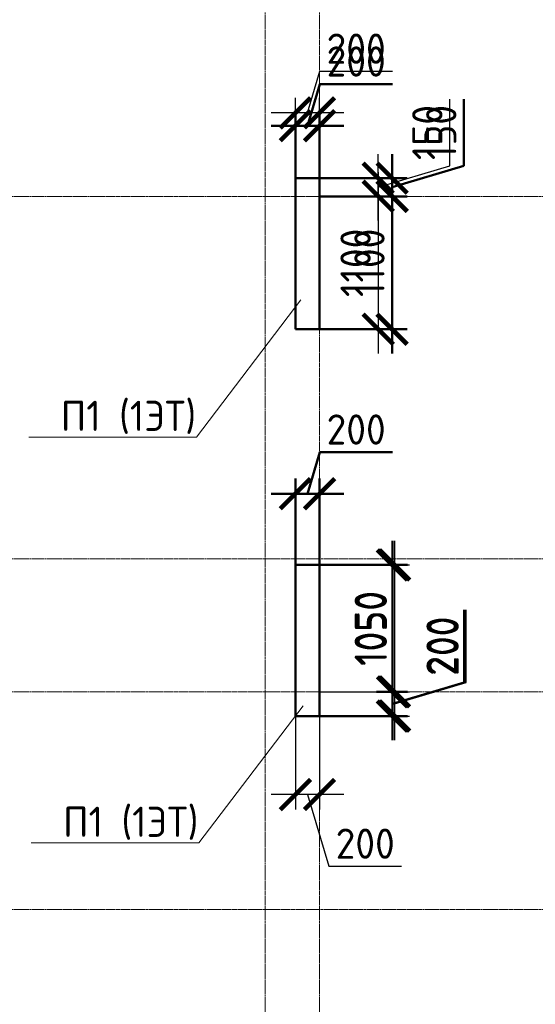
# Model space of a CAD drawing. Header units: millimetres. Extents: x 263826 to 1718326, y -423071 to 70137.
# Tile 154 of 256: x 361614 to 365879, y -70931 to -62785. Entities that reach past the tile are written whole.
import ezdxf
from ezdxf import colors
from ezdxf.entities.mleader import LeaderData, LeaderLine
from ezdxf.math import Vec2, Vec3

# ---------------------------------------------------------------- set-up
doc = ezdxf.new("R2010")
doc.units = ezdxf.units.MM
doc.linetypes.add('______5', pattern=[1100, 800, -100, 100, -100])
doc.linetypes.add('осевая', pattern=[50.8, 31.75, -6.35, 6.35, -6.35])
doc.layers.add('Колонна_ бетон', color=7, linetype='Continuous', lineweight=50, true_color=0xb4b496)
for name, color, linetype, lineweight in [('Конструкции 0.5', 5, 'Continuous', 50), ('Надписи', 200, 'Continuous', 18), ('Оси', 40, '______5', 18), ('подоснова', 151, 'Continuous', 5), ('РАЗМЕРЫ', 1, 'Continuous', 9)]:
    doc.layers.add(name, color=color, linetype=linetype, lineweight=lineweight)
doc.styles.add('GOST-2.304_Type-B', font='GOST_Common.ttf')
doc.dimstyles.new('СПДС', dxfattribs={"dimscale": 100, "dimtxt": 2.5, "dimasz": 2.5, "dimexe": 1.25, "dimexo": 0, "dimtad": 1, "dimdec": 0, "dimtxsty": 'GOST-2.304_Type-B', "dimblk": 'ARCHTICK', "dimcen": 2.5, "dimdle": 2, "dimadec": 0, "dimazin": 2, "dimtfac": 0.75, "dimtdec": 0, "dimtmove": 1, "dimatfit": 3, "dimfxl": 1, "dimtolj": 1, "dimarcsym": 1})

# ---------------------------------------------------------------- blocks, each defined once
blk = doc.blocks.new('_ArchTick')
at = {"color": 0, "linetype": 'ByBlock', "const_width": 0.15}
blk.add_lwpolyline([(-0.5, -0.5), (0.5, 0.5)], dxfattribs=at)
blk = doc.blocks.new('*D3122')
at = {"layer": 'DEFPOINTS', "color": 0, "transparency": 16777216}
for p in [(363994.3, -64096.1), (364579.8, -64096.1), (364227.4, -64246.1)]:
    blk.add_point(p, dxfattribs=at)
at = {"layer": 'РАЗМЕРЫ', "color": 0, "lineweight": -2, "transparency": 16777216}
for p, q in [((365173.6, -63993), (365173.6, -63443)), ((364579.8, -64446.1), (364579.8, -63896.1)), ((364579.8, -64171.1), (365173.6, -63993)), ((363994.3, -64096.1), (364704.8, -64096.1)), ((364227.4, -64246.1), (364704.8, -64246.1))]:
    blk.add_line(p, q, dxfattribs=at)
at = {"layer": 'РАЗМЕРЫ', "color": 0, "lineweight": -2, "transparency": 16777216, "xscale": 250, "yscale": 250, "zscale": 250}
for p, rotation in [((364579.8, -64096.1), 90), ((364579.8, -64246.1), 270)]:
    blk.add_blockref('_ArchTick', p, dxfattribs=dict(at, rotation=rotation))
at = {"layer": 'РАЗМЕРЫ', "color": 0, "lineweight": 0, "transparency": 16777216, "insert": (364986.1, -63718), "char_height": 250, "attachment_point": 5, "rotation": 90, "style": 'GOST-2.304_Type-B'}
blk.add_mtext('\\A1;150', dxfattribs=at)
blk = doc.blocks.new('*D3123')
at = {"layer": 'DEFPOINTS', "color": 0, "transparency": 16777216}
for p in [(363894.3, -63555.5), (363894.3, -64096.1), (364094.3, -64096.1)]:
    blk.add_point(p, dxfattribs=at)
at = {"layer": 'РАЗМЕРЫ', "color": 0, "lineweight": -2, "transparency": 16777216}
for p, q in [((363994.3, -63555.5), (364097.4, -63211.8)), ((364097.4, -63211.8), (364697.4, -63211.8)), ((363894.3, -64096.1), (363894.3, -63430.5)), ((364094.3, -64096.1), (364094.3, -63430.5)), ((364294.3, -63555.5), (363694.3, -63555.5))]:
    blk.add_line(p, q, dxfattribs=at)
at = {"layer": 'РАЗМЕРЫ', "color": 0, "lineweight": -2, "transparency": 16777216, "xscale": 250, "yscale": 250, "zscale": 250, "rotation": 180}
blk.add_blockref('_ArchTick', (363894.3, -63555.5), dxfattribs=at)
at = {"layer": 'РАЗМЕРЫ', "color": 0, "lineweight": -2, "transparency": 16777216, "xscale": 250, "yscale": 250, "zscale": 250}
blk.add_blockref('_ArchTick', (364094.3, -63555.5), dxfattribs=at)
at = {"layer": 'РАЗМЕРЫ', "color": 0, "lineweight": 0, "transparency": 16777216, "insert": (364397.4, -63024.3), "char_height": 250, "attachment_point": 5, "style": 'GOST-2.304_Type-B'}
blk.add_mtext('\\A1;200', dxfattribs=at)
blk = doc.blocks.new('*D3126')
at = {"layer": 'DEFPOINTS', "color": 0, "transparency": 16777216}
for p in [(364043, -67296.1), (364094.3, -68346.1), (364714.7, -68346.1)]:
    blk.add_point(p, dxfattribs=at)
at = {"layer": 'РАЗМЕРЫ', "color": 0, "lineweight": -2, "transparency": 16777216}
for p, q in [((364714.7, -67096.1), (364714.7, -68546.1)), ((364043, -67296.1), (364839.7, -67296.1)), ((364094.3, -68346.1), (364839.7, -68346.1))]:
    blk.add_line(p, q, dxfattribs=at)
at = {"layer": 'РАЗМЕРЫ', "color": 0, "lineweight": -2, "transparency": 16777216, "xscale": 250, "yscale": 250, "zscale": 250}
for p, rotation in [((364714.7, -67296.1), 90), ((364714.7, -68346.1), 270)]:
    blk.add_blockref('_ArchTick', p, dxfattribs=dict(at, rotation=rotation))
at = {"layer": 'РАЗМЕРЫ', "color": 0, "lineweight": 0, "transparency": 16777216, "insert": (364527.2, -67821.1), "char_height": 250, "attachment_point": 5, "rotation": 90, "style": 'GOST-2.304_Type-B'}
blk.add_mtext('\\A1;1050', dxfattribs=at)
blk = doc.blocks.new('*D3127')
at = {"layer": 'DEFPOINTS', "color": 0, "transparency": 16777216}
for p in [(364378.9, -68346.1), (364094.3, -68546.1), (364714.7, -68546.1)]:
    blk.add_point(p, dxfattribs=at)
at = {"layer": 'РАЗМЕРЫ', "color": 0, "lineweight": -2, "transparency": 16777216}
for p, q in [((365308.5, -68268), (365308.5, -67668)), ((364714.7, -68146.1), (364714.7, -68746.1)), ((364714.7, -68446.1), (365308.5, -68268)), ((364378.9, -68346.1), (364839.7, -68346.1)), ((364094.3, -68546.1), (364839.7, -68546.1))]:
    blk.add_line(p, q, dxfattribs=at)
at = {"layer": 'РАЗМЕРЫ', "color": 0, "lineweight": -2, "transparency": 16777216, "xscale": 250, "yscale": 250, "zscale": 250}
for p, rotation in [((364714.7, -68346.1), 90), ((364714.7, -68546.1), 270)]:
    blk.add_blockref('_ArchTick', p, dxfattribs=dict(at, rotation=rotation))
at = {"layer": 'РАЗМЕРЫ', "color": 0, "lineweight": 0, "transparency": 16777216, "insert": (365121, -67968), "char_height": 250, "attachment_point": 5, "rotation": 90, "style": 'GOST-2.304_Type-B'}
blk.add_mtext('\\A1;200', dxfattribs=at)
blk = doc.blocks.new('*D3128')
at = {"layer": 'DEFPOINTS', "color": 0, "transparency": 16777216}
for p in [(363894.3, -68546.1), (364094.3, -68546.1), (363894.3, -69195.8)]:
    blk.add_point(p, dxfattribs=at)
at = {"layer": 'РАЗМЕРЫ', "color": 0, "lineweight": -2, "transparency": 16777216}
for p, q in [((363894.3, -68546.1), (363894.3, -69320.8)), ((364094.3, -68546.1), (364094.3, -69320.8)), ((364294.3, -69195.8), (363694.3, -69195.8)), ((363994.3, -69195.8), (364172.4, -69789.6)), ((364172.4, -69789.6), (364772.4, -69789.6))]:
    blk.add_line(p, q, dxfattribs=at)
at = {"layer": 'РАЗМЕРЫ', "color": 0, "lineweight": -2, "transparency": 16777216, "xscale": 250, "yscale": 250, "zscale": 250, "rotation": 180}
blk.add_blockref('_ArchTick', (363894.3, -69195.8), dxfattribs=at)
at = {"layer": 'РАЗМЕРЫ', "color": 0, "lineweight": -2, "transparency": 16777216, "xscale": 250, "yscale": 250, "zscale": 250}
blk.add_blockref('_ArchTick', (364094.3, -69195.8), dxfattribs=at)
at = {"layer": 'РАЗМЕРЫ', "color": 0, "lineweight": 0, "transparency": 16777216, "insert": (364472.4, -69602.1), "char_height": 250, "attachment_point": 5, "style": 'GOST-2.304_Type-B'}
blk.add_mtext('\\A1;200', dxfattribs=at)
blk = doc.blocks.new('_None')
blk = doc.blocks.new('*D3237')
at = {"layer": 'DEFPOINTS', "color": 0, "transparency": 16777216}
for p in [(364227.4, -64246.1, -4157.4), (364094.3, -65346.1, -4157.4), (364579.8, -65346.1)]:
    blk.add_point(p, dxfattribs=at)
at = {"layer": 'РАЗМЕРЫ', "color": 0, "lineweight": -2, "transparency": 16777216}
for p, q in [((364579.8, -64046.1), (364579.8, -65546.1)), ((364227.4, -64246.1), (364704.8, -64246.1)), ((364094.3, -65346.1), (364704.8, -65346.1))]:
    blk.add_line(p, q, dxfattribs=at)
at = {"layer": 'РАЗМЕРЫ', "color": 0, "lineweight": -2, "transparency": 16777216, "xscale": 250, "yscale": 250, "zscale": 250}
for p, rotation in [((364579.8, -64246.1), 90), ((364579.8, -65346.1), 270)]:
    blk.add_blockref('_ArchTick', p, dxfattribs=dict(at, rotation=rotation))
at = {"layer": 'РАЗМЕРЫ', "color": 0, "transparency": 16777216, "insert": (364392.3, -64796.1), "char_height": 250, "attachment_point": 5, "rotation": 90, "style": 'GOST-2.304_Type-B'}
blk.add_mtext('\\A1;1100', dxfattribs=at)
blk = doc.blocks.new('*D3244')
at = {"layer": 'DEFPOINTS', "color": 0, "transparency": 16777216}
for p in [(371810.1, -186946.1), (371810.1, -187430.5), (372010.1, -187430.5)]:
    blk.add_point(p, dxfattribs=at)
at = {"layer": 'РАЗМЕРЫ', "color": 0, "lineweight": -2, "transparency": 16777216}
for p, q in [((371910.1, -186946.1), (372013.3, -186602.4)), ((372013.3, -186602.4), (372613.3, -186602.4)), ((371810.1, -187430.5), (371810.1, -186821.1)), ((372010.1, -187430.5), (372010.1, -186821.1)), ((372210.1, -186946.1), (371610.1, -186946.1))]:
    blk.add_line(p, q, dxfattribs=at)
at = {"layer": 'РАЗМЕРЫ', "color": 0, "lineweight": -2, "transparency": 16777216, "xscale": 250, "yscale": 250, "zscale": 250, "rotation": 180}
blk.add_blockref('_ArchTick', (371810.1, -186946.1), dxfattribs=at)
at = {"layer": 'РАЗМЕРЫ', "color": 0, "lineweight": -2, "transparency": 16777216, "xscale": 250, "yscale": 250, "zscale": 250}
blk.add_blockref('_ArchTick', (372010.1, -186946.1), dxfattribs=at)
at = {"layer": 'РАЗМЕРЫ', "color": 0, "lineweight": 0, "transparency": 16777216, "insert": (372313.3, -186414.9), "char_height": 250, "attachment_point": 5, "style": 'GOST-2.304_Type-B'}
blk.add_mtext('\\A1;200', dxfattribs=at)
blk = doc.blocks.new('*D3245')
at = {"layer": 'DEFPOINTS', "color": 0, "transparency": 16777216}
for p in [(371937.3, -187380.5, -200), (372010.1, -187530.5, -560), (372610.7, -187530.5)]:
    blk.add_point(p, dxfattribs=at)
at = {"layer": 'РАЗМЕРЫ', "color": 0, "lineweight": -2, "transparency": 16777216}
for p, q in [((373204.5, -187277.3), (373204.5, -186727.3)), ((372610.7, -187180.5), (372610.7, -187730.5)), ((372610.7, -187455.5), (373204.5, -187277.3)), ((371937.3, -187380.5), (372735.7, -187380.5)), ((372010.1, -187530.5), (372735.7, -187530.5))]:
    blk.add_line(p, q, dxfattribs=at)
at = {"layer": 'РАЗМЕРЫ', "color": 0, "lineweight": -2, "transparency": 16777216, "xscale": 250, "yscale": 250, "zscale": 250}
for p, rotation in [((372610.7, -187380.5), 90), ((372610.7, -187530.5), 270)]:
    blk.add_blockref('_ArchTick', p, dxfattribs=dict(at, rotation=rotation))
at = {"layer": 'РАЗМЕРЫ', "color": 0, "lineweight": 0, "transparency": 16777216, "insert": (373017, -187002.3), "char_height": 250, "attachment_point": 5, "rotation": 90, "style": 'GOST-2.304_Type-B'}
blk.add_mtext('\\A1;150', dxfattribs=at)
blk = doc.blocks.new('*D3246')
at = {"layer": 'DEFPOINTS', "color": 0, "transparency": 16777216}
for p in [(372238.2, -187530.5), (371910.1, -188630.5, -200), (372610.7, -188630.5)]:
    blk.add_point(p, dxfattribs=at)
at = {"layer": 'РАЗМЕРЫ', "color": 0, "lineweight": -2, "transparency": 16777216}
for p, q in [((372610.7, -187330.5), (372610.7, -188830.5)), ((372238.2, -187530.5), (372735.7, -187530.5)), ((371910.1, -188630.5), (372735.7, -188630.5))]:
    blk.add_line(p, q, dxfattribs=at)
at = {"layer": 'РАЗМЕРЫ', "color": 0, "lineweight": -2, "transparency": 16777216, "xscale": 250, "yscale": 250, "zscale": 250}
for p, rotation in [((372610.7, -187530.5), 90), ((372610.7, -188630.5), 270)]:
    blk.add_blockref('_ArchTick', p, dxfattribs=dict(at, rotation=rotation))
at = {"layer": 'РАЗМЕРЫ', "color": 0, "lineweight": 0, "transparency": 16777216, "insert": (372423.2, -188080.5), "char_height": 250, "attachment_point": 5, "rotation": 90, "style": 'GOST-2.304_Type-B'}
blk.add_mtext('\\A1;1100', dxfattribs=at)
blk = doc.blocks.new('*D3256')
at = {"layer": 'DEFPOINTS', "color": 0, "transparency": 16777216}
for p in [(372481.9, -191630.5, -560), (372010, -191830.5, -360), (372613.2, -191830.5)]:
    blk.add_point(p, dxfattribs=at)
at = {"layer": 'РАЗМЕРЫ', "color": 0, "lineweight": -2, "transparency": 16777216}
for p, q in [((373207, -191552.3), (373207, -190952.3)), ((372613.2, -191430.5), (372613.2, -192030.5)), ((372613.2, -191730.5), (373207, -191552.3)), ((372481.9, -191630.5), (372738.2, -191630.5)), ((372010, -191830.5), (372738.2, -191830.5))]:
    blk.add_line(p, q, dxfattribs=at)
at = {"layer": 'РАЗМЕРЫ', "color": 0, "lineweight": -2, "transparency": 16777216, "xscale": 250, "yscale": 250, "zscale": 250}
for p, rotation in [((372613.2, -191630.5), 90), ((372613.2, -191830.5), 270)]:
    blk.add_blockref('_ArchTick', p, dxfattribs=dict(at, rotation=rotation))
at = {"layer": 'РАЗМЕРЫ', "color": 0, "lineweight": 0, "transparency": 16777216, "insert": (373019.5, -191252.3), "char_height": 250, "attachment_point": 5, "rotation": 90, "style": 'GOST-2.304_Type-B'}
blk.add_mtext('\\A1;200', dxfattribs=at)
blk = doc.blocks.new('*D3257')
at = {"layer": 'DEFPOINTS', "color": 0, "transparency": 16777216}
for p in [(371955.7, -190580.5, -200), (372613.2, -190580.5), (372481.9, -191630.5, -560)]:
    blk.add_point(p, dxfattribs=at)
at = {"layer": 'РАЗМЕРЫ', "color": 0, "lineweight": -2, "transparency": 16777216}
for p, q in [((372613.2, -191830.5), (372613.2, -190380.5)), ((371955.7, -190580.5), (372738.2, -190580.5)), ((372481.9, -191630.5), (372738.2, -191630.5))]:
    blk.add_line(p, q, dxfattribs=at)
at = {"layer": 'РАЗМЕРЫ', "color": 0, "lineweight": -2, "transparency": 16777216, "xscale": 250, "yscale": 250, "zscale": 250}
for p, rotation in [((372613.2, -190580.5), 90), ((372613.2, -191630.5), 270)]:
    blk.add_blockref('_ArchTick', p, dxfattribs=dict(at, rotation=rotation))
at = {"layer": 'РАЗМЕРЫ', "color": 0, "lineweight": 0, "transparency": 16777216, "insert": (372425.7, -191105.5), "char_height": 250, "attachment_point": 5, "rotation": 90, "style": 'GOST-2.304_Type-B'}
blk.add_mtext('\\A1;1050', dxfattribs=at)
blk = doc.blocks.new('*D3258')
at = {"layer": 'DEFPOINTS', "color": 0, "transparency": 16777216}
for p in [(371810.1, -189991.1), (371810.1, -190630.5, -360), (372010, -190630.5, -360)]:
    blk.add_point(p, dxfattribs=at)
at = {"layer": 'РАЗМЕРЫ', "color": 0, "lineweight": -2, "transparency": 16777216}
for p, q in [((371910.1, -189991.1), (372013.2, -189647.4)), ((372013.2, -189647.4), (372613.2, -189647.4)), ((371810.1, -190630.5), (371810.1, -189866.1)), ((372010, -190630.5), (372010, -189866.1)), ((372210, -189991.1), (371610.1, -189991.1))]:
    blk.add_line(p, q, dxfattribs=at)
at = {"layer": 'РАЗМЕРЫ', "color": 0, "lineweight": -2, "transparency": 16777216, "xscale": 250, "yscale": 250, "zscale": 250, "rotation": 180}
blk.add_blockref('_ArchTick', (371810.1, -189991.1), dxfattribs=at)
at = {"layer": 'РАЗМЕРЫ', "color": 0, "lineweight": -2, "transparency": 16777216, "xscale": 250, "yscale": 250, "zscale": 250}
blk.add_blockref('_ArchTick', (372010, -189991.1), dxfattribs=at)
at = {"layer": 'РАЗМЕРЫ', "color": 0, "lineweight": 0, "transparency": 16777216, "insert": (372313.2, -189459.9), "char_height": 250, "attachment_point": 5, "style": 'GOST-2.304_Type-B'}
blk.add_mtext('\\A1;200', dxfattribs=at)
blk = doc.blocks.new('оси2')
at = {"layer": 'Оси', "color": 16, "linetype": 'осевая', "lineweight": 0, "ltscale": 0.5, "transparency": 33554687}
for p, q in [((991945.5, 4955.2), (991945.5, -20287.7)), ((992395.5, 4955.2), (992395.5, -20293.6)), ((979200, -1392.9), (1032582.1, -1392.9)), ((979200, -4392.9), (1032582.1, -4392.9)), ((979200, -5492.9), (1032582.1, -5492.9)), ((979200, -7292.9), (1032582.1, -7292.9))]:
    blk.add_line(p, q, dxfattribs=at)
blk = doc.blocks.new('51151')
at = {"layer": 'Колонна_ бетон', "color": 180, "linetype": 'Continuous', "lineweight": 35, "transparency": 33554687}
for p, q in [((372010, -187380.5, 360), (371810, -187380.5, 360)), ((371810, -187380.5, 360), (371810, -188630.5, 360)), ((372010, -188630.5, 360), (372010, -187380.5, 360)), ((371810, -188630.5, 360), (372010, -188630.5, 360)), ((372010, -190580.5, 360), (371810, -190580.5, 360)), ((371810, -191830.5, 360), (371810, -190580.5, 360)), ((372010, -191830.5, 360), (372010, -190580.5, 360)), ((371810, -191830.5, 360), (372010, -191830.5, 360))]:
    blk.add_line(p, q, dxfattribs=at)
at = {"layer": 'РАЗМЕРЫ'}
blk.add_blockref('оси2', (-620385.4, -186137.6, -560), dxfattribs=at)
at = {"layer": 'РАЗМЕРЫ', "color": 146, "lineweight": 0}
for base, p1, p2, picture, middle in [((371810.1, -186946.1, 560), (372010.1, -187430.5, 560), (371810.1, -187430.5, 560), '*D3244', (372075.8, -186414.9, 560)), ((371810.1, -189991.1, 560), (372010, -190630.5, 200), (371810.1, -190630.5, 200), '*D3258', (372075.7, -189459.9, 560))]:
    dim = blk.add_linear_dim(base=base, p1=p1, p2=p2, dimstyle='СПДС', override={"dimtofl": 0}, dxfattribs=at)
    dim.commit()
    dim.dimension.update_dxf_attribs({"geometry": picture, "text_midpoint": middle})
for base, p1, p2, picture, middle in [((372610.7, -187530.5, 560), (371937.3, -187380.5, 360), (372010.1, -187530.5), '*D3245', (373017, -187214.8, 560)), ((372610.7, -188630.5, 560), (372238.2, -187530.5, 560), (371910.1, -188630.5, 360), '*D3246', (372423.2, -188080.5, 560)), ((372613.2, -190580.5, 560), (372481.9, -191630.5), (371955.7, -190580.5, 360), '*D3257', (372425.7, -191105.5, 560)), ((372613.2, -191830.5, 560), (372481.9, -191630.5), (372010, -191830.5, 200), '*D3256', (373019.5, -191489.8, 560))]:
    dim = blk.add_linear_dim(base=base, p1=p1, p2=p2, angle=90, dimstyle='СПДС', override={"dimtofl": 0}, dxfattribs=at)
    dim.commit()
    dim.dimension.update_dxf_attribs({"geometry": picture, "text_midpoint": middle})
at = {"layer": 'Надписи', "color": 4, "ltscale": 0.3}
ml = blk.add_multileader_mtext('Standard', dxfattribs=at)
ml.set_content('П1 (2-5ЭТ)', color=4, style='GOST-2.304_Type-B')
ml.set_leader_properties(color=256, linetype='ByLayer', lineweight=15)
ml.set_arrow_properties(name='NONE')
ml.build(insert=Vec2(0, 0))
ml.multileader.update_dxf_attribs({"text_left_attachment_type": 6, "text_right_attachment_type": 6, "dogleg_length": 0.1, "arrow_head_size": 18})
ctx = ml.context
ctx.base_point, ctx.char_height, ctx.arrow_head_size, ctx.landing_gap_size, ctx.plane_origin = Vec3(369462.2, -188578, 360), 250, 18, 20, Vec3(368172.9, -187990.6, 360)
ctx.left_attachment, ctx.right_attachment, ctx.text_align_type = 6, 6, 1
notes = []
notes.append((ctx, [(0, (1, 1, 0), (370987.9, -188578, 360), (-1, 0), 0.1, [(2, [(371810, -188005.5, 360), (371810, -188005.5, 360), (371810, -188005.5, 360)], 0, [])])]))
ctx.mtext.insert, ctx.mtext.alignment, ctx.mtext.flow_direction = Vec3(370225, -188278, 360), 2, 5
ml = blk.add_multileader_mtext('Standard', dxfattribs=at)
ml.set_content('П2 (2-5ЭТ)', color=4, style='GOST-2.304_Type-B')
ml.set_leader_properties(color=256, linetype='ByLayer', lineweight=15)
ml.set_arrow_properties(name='NONE')
ml.build(insert=Vec2(0, 0))
ml.multileader.update_dxf_attribs({"text_left_attachment_type": 6, "text_right_attachment_type": 6, "dogleg_length": 0.1, "arrow_head_size": 18})
ctx = ml.context
ctx.base_point, ctx.char_height, ctx.arrow_head_size, ctx.landing_gap_size, ctx.plane_origin = Vec3(373645, -191150.2), 250, 18, 20, Vec3(372405.8, -190562.8)
ctx.left_attachment, ctx.right_attachment, ctx.text_align_type = 6, 6, 1
notes.append((ctx, [(0, (1, 1, 0), (375220.8, -191150.2), (-1, 0), 0.1, [(2, [(375752.9, -191630.5), (375752.9, -191630.5), (375752.9, -191630.5)], 0, [])])]))
ctx.mtext.insert, ctx.mtext.alignment, ctx.mtext.flow_direction = Vec3(374432.8, -190850.2), 2, 5
ml = blk.add_multileader_mtext('Standard', dxfattribs=at)
ml.set_content('П1 (2-5ЭТ)', color=4, style='GOST-2.304_Type-B')
ml.set_leader_properties(color=256, linetype='ByLayer', lineweight=15)
ml.set_arrow_properties(name='NONE')
ml.build(insert=Vec2(0, 0))
ml.multileader.update_dxf_attribs({"text_left_attachment_type": 6, "text_right_attachment_type": 6, "dogleg_length": 0.1, "arrow_head_size": 18})
ctx = ml.context
ctx.base_point, ctx.char_height, ctx.arrow_head_size, ctx.landing_gap_size, ctx.plane_origin = Vec3(369925, -192419.7, 360), 250, 18, 20, Vec3(368172.9, -191190.6, 360)
ctx.left_attachment, ctx.right_attachment, ctx.text_align_type = 6, 6, 1
notes.append((ctx, [(0, (1, 1, 0), (371450.7, -192419.7, 360), (-1, 0), 0.1, [(2, [(371810, -191205.5, 360), (371810, -191205.5, 360), (371810, -191205.5, 360)], 0, [])])]))
ctx.mtext.insert, ctx.mtext.alignment, ctx.mtext.flow_direction = Vec3(370687.8, -192119.7, 360), 2, 5
for ctx, leaders in notes:
    for number, flags, end, landing, length, lines in leaders:
        leader = LeaderData()
        leader.index, (leader.has_last_leader_line, leader.has_dogleg_vector, leader.attachment_direction) = number, flags
        leader.last_leader_point, leader.dogleg_vector, leader.dogleg_length = Vec3(end), Vec3(landing), length
        for number, points, colour, breaks in lines:
            line = LeaderLine()
            line.index, line.vertices, line.color, line.breaks = number, Vec3.list(points), colors.encode_raw_color(colour), breaks
            leader.lines.append(line)
        ctx.leaders.append(leader)

msp = doc.modelspace()

# ---------------------------------------------------------------- linework, layer by layer
at = {"layer": 'Конструкции 0.5', "color": 30, "true_color": 0xf26722}
for p, q in [((363894.25094, -64096.10572, -360), (363894.25094, -65346.10569, -360)), ((364094.25094, -64096.10572, -360), (363894.25094, -64096.10572, -360)), ((364094.25094, -65346.10569, -360), (364094.25094, -64096.10572, -360)), ((363894.25094, -65346.10569, -360), (364094.25094, -65346.10569, -360)), ((363894.25094, -67296.10604, -360), (363894.25094, -68546.10567, -360)), ((364094.25094, -67296.10604, -360), (363894.25094, -67296.10604, -360)), ((364094.25094, -68546.10567, -360), (364094.25094, -67296.10604, -360)), ((363894.25094, -68546.10567, -360), (364094.25094, -68546.10567, -360))]:
    msp.add_line(p, q, dxfattribs=at)

# ---------------------------------------------------------------- block references
at = {"layer": 'Конструкции 0.5', "color": 4}
msp.add_blockref('51151', (-7915.73855, 123284.35732, -559.99999), dxfattribs=at)

# ---------------------------------------------------------------- dimensions: what is measured, and where the dimension line sits
at = {"layer": 'РАЗМЕРЫ', "color": 30, "lineweight": 0, "true_color": 0xf26722}
for base, p1, p2, picture, middle in [((363894.25094, -63555.51903, -360), (364094.34672, -64096.10572, -360), (363894.25094, -64096.10572, -360), '*D3123', (364159.92383, -63024.26903, -360)), ((363894.25094, -69195.83061, -360), (364094.25094, -68546.10567, -360), (363894.25094, -68546.10567, -360), '*D3128', (364234.87594, -69602.08061, -360))]:
    dim = msp.add_linear_dim(base=base, p1=p1, p2=p2, dimstyle='СПДС', dxfattribs=at)
    dim.commit()
    dim.dimension.update_dxf_attribs({"geometry": picture, "text_midpoint": middle})
for base, p1, p2, picture, middle in [((364579.81221, -64096.10572, -360), (364227.42759, -64246.10567, -360), (363994.25094, -64096.10572, -360), '*D3122', (364986.06221, -63930.48069, -360)), ((364714.73324, -68346.10567, -360), (364042.99102, -67296.10604, -360), (364094.34672, -68346.10567, -360), '*D3126', (364527.23324, -67821.10585, -360)), ((364714.73324, -68546.10567, -360), (364378.87843, -68346.10567, -360), (364094.25094, -68546.10567, -360), '*D3127', (365120.98324, -68205.48067, -360))]:
    dim = msp.add_linear_dim(base=base, p1=p1, p2=p2, angle=90, dimstyle='СПДС', dxfattribs=at)
    dim.commit()
    dim.dimension.update_dxf_attribs({"geometry": picture, "text_midpoint": middle})
at = {"layer": 'РАЗМЕРЫ', "color": 30, "true_color": 0xf26722}
dim = msp.add_linear_dim(base=(364579.81221, -65346.10569, 3797.37226), p1=(364227.42759, -64246.10567, -360), p2=(364094.25094, -65346.10569, -360), angle=90, dimstyle='СПДС', dxfattribs=at)
dim.commit()
dim.dimension.update_dxf_attribs({"geometry": '*D3237', "text_midpoint": (364392.31221, -64796.10568, 3797.37226)})

# ---------------------------------------------------------------- leaders
at = {"layer": 'подоснова', "color": 30, "ltscale": 0.3, "true_color": 0xf26722}
ml = msp.add_multileader_mtext('Standard', dxfattribs=at)
ml.set_content('П1 (1ЭТ)', color=4, style='GOST-2.304_Type-B')
ml.set_leader_properties(color=256, linetype='ByLayer', lineweight=15)
ml.set_arrow_properties(name='NONE')
ml.build(insert=Vec2(0, 0))
ml.multileader.update_dxf_attribs({"text_left_attachment_type": 6, "text_right_attachment_type": 6, "dogleg_length": 0.1, "arrow_head_size": 18})
ctx = ml.context
ctx.base_point, ctx.char_height, ctx.arrow_head_size, ctx.landing_gap_size, ctx.plane_origin = Vec3(361950.80937, -66237.47118, 6897.37226), 250, 18, 20, Vec3(354095.84415, -64969.5651, 6897.37226)
ctx.left_attachment, ctx.right_attachment, ctx.text_align_type = 6, 6, 1
notes = []
notes.append((ctx, [(1, (1, 1, 0), (363076.51544, -66237.47118, 6897.37226), (-1, 0), 0.1, [(0, [(363938.7795, -65101.75295, 6897.37226)], 0, [])])]))
ctx.mtext.insert, ctx.mtext.alignment, ctx.mtext.flow_direction = Vec3(362513.6124, -65937.47118, 6897.37226), 2, 5
ml = msp.add_multileader_mtext('Standard', dxfattribs=at)
ml.set_content('П1 (1ЭТ)', color=4, style='GOST-2.304_Type-B')
ml.set_leader_properties(color=256, linetype='ByLayer', lineweight=15)
ml.set_arrow_properties(name='NONE')
ml.build(insert=Vec2(0, 0))
ml.multileader.update_dxf_attribs({"text_left_attachment_type": 6, "text_right_attachment_type": 6, "dogleg_length": 0.1, "arrow_head_size": 18})
ctx = ml.context
ctx.base_point, ctx.char_height, ctx.arrow_head_size, ctx.landing_gap_size, ctx.plane_origin = Vec3(361969.87477, -69596.29256, 6897.37226), 250, 18, 20, Vec3(354114.90955, -68328.38648, 6897.37226)
ctx.left_attachment, ctx.right_attachment, ctx.text_align_type = 6, 6, 1
notes.append((ctx, [(1, (1, 1, 0), (363095.58083, -69596.29256, 6897.37226), (-1, 0), 0.1, [(0, [(363957.84489, -68460.57433, 6897.37226)], 0, [])])]))
ctx.mtext.insert, ctx.mtext.alignment, ctx.mtext.flow_direction = Vec3(362532.6778, -69296.29256, 6897.37226), 2, 5
for ctx, leaders in notes:
    for number, flags, end, landing, length, lines in leaders:
        leader = LeaderData()
        leader.index, (leader.has_last_leader_line, leader.has_dogleg_vector, leader.attachment_direction) = number, flags
        leader.last_leader_point, leader.dogleg_vector, leader.dogleg_length = Vec3(end), Vec3(landing), length
        for number, points, colour, breaks in lines:
            line = LeaderLine()
            line.index, line.vertices, line.color, line.breaks = number, Vec3.list(points), colors.encode_raw_color(colour), breaks
            leader.lines.append(line)
        ctx.leaders.append(leader)

doc.saveas('drawing.dxf')
